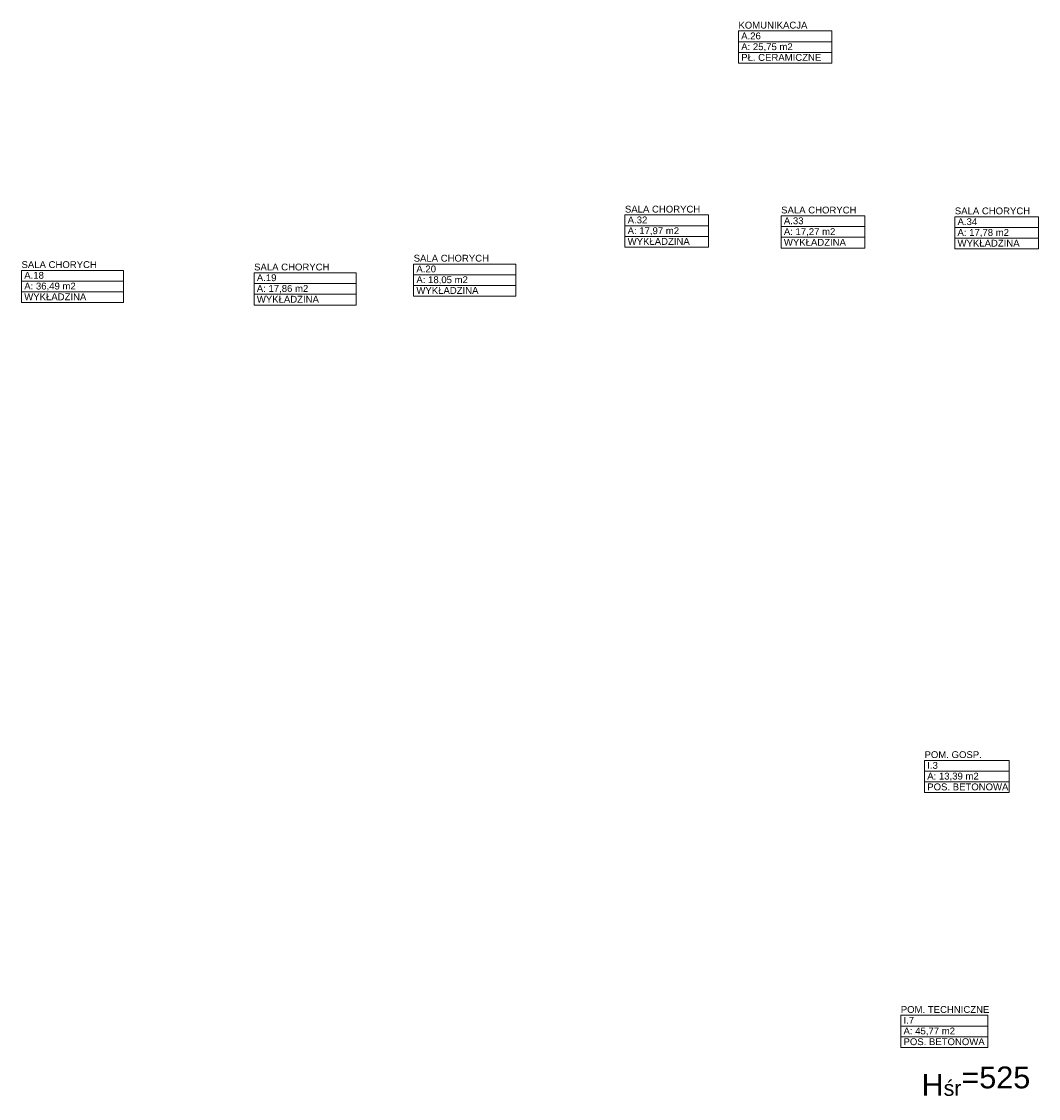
# Model space of a CAD drawing. Header units: millimetres. Extents: x 12683 to 90307, y 30842 to 62253.
# Tile 8 of 152: x 12799 to 14659, y 39789 to 41758. Entities that reach past the tile are written whole.
import ezdxf
from ezdxf.enums import TextEntityAlignment as Align

# ---------------------------------------------------------------- set-up
doc = ezdxf.new("R2010")
doc.units = ezdxf.units.MM
doc.header["$LTSCALE"] = 0.6
doc.layers.add('zzz_podklady_opisy', color=252, linetype='Continuous', lineweight=15)
doc.layers.add('zzzz_mapa', color=252, linetype='Continuous', lineweight=15)
doc.styles.add('GENERATED_STYLE_1', font='ARIAL.TTF')

# ---------------------------------------------------------------- blocks, each defined once
blk = doc.blocks.new('SALA CHORYCH           _A.18_23_2', base_point=(189668, -42001))
at = {"layer": 'zzzz_mapa', "linetype": 'Continuous'}
for p, q in [((188735, -41804), (190601, -41804)), ((188735, -42001), (188735, -41804)), ((190601, -41804), (190601, -42001)), ((190601, -42001), (188735, -42001)), ((188735, -42001), (190601, -42001)), ((188735, -42197), (188735, -42001)), ((190601, -42001), (190601, -42197)), ((190601, -42197), (188735, -42197)), ((188735, -42197), (190601, -42197)), ((188735, -42394), (188735, -42197)), ((190601, -42197), (190601, -42394)), ((190601, -42394), (188735, -42394))]:
    blk.add_line(p, q, dxfattribs=at)
at = {"linetype": 'Continuous', "flags": 1}
for tag in ['ROOM_AREA', 'ROOM_PERIM', 'ROOM_WALLS_SURF', 'ROOM_DOORS_SURF', 'ROOM_WINDS_SURF', 'ROOM_BASELEV', 'ROOM_HEIGHT', 'ROOM_NET_AREA', 'ROOM_REDUCED_AREA', 'ROOM_CALC_AREA', 'ROOM_VOLUME']:
    blk.add_attdef(tag, text='', height=2000, dxfattribs=at).set_placement((189668, -43034), align=Align.BOTTOM_LEFT)
at = {"layer": 'zzzz_mapa', "linetype": 'Continuous', "insert": (188785, -42029), "char_height": 125, "attachment_point": 1, "style": 'GENERATED_STYLE_1'}
blk.add_mtext('{A: 36,49 m2}', dxfattribs=at)
at = {"layer": 'zzzz_mapa', "style": 'GENERATED_STYLE_1'}
for tag, p in [('ROOM_NAME', (188735, -41798)), ('ROOM_NUMBER', (188785, -41995)), ('basec', (188785, -42388))]:
    blk.add_attdef(tag, text='', height=125, dxfattribs=at).set_placement(p, align=Align.BOTTOM_LEFT)
blk = doc.blocks.new('SALA CHORYCH           _A.19_24_2', base_point=(193922, -42045))
at = {"layer": 'zzzz_mapa', "linetype": 'Continuous'}
for p, q in [((192988, -41848), (194855, -41848)), ((192988, -42045), (192988, -41848)), ((194855, -41848), (194855, -42045)), ((194855, -42045), (192988, -42045)), ((192988, -42045), (194855, -42045)), ((192988, -42241), (192988, -42045)), ((194855, -42045), (194855, -42241)), ((194855, -42241), (192988, -42241)), ((192988, -42241), (194855, -42241)), ((192988, -42438), (192988, -42241)), ((194855, -42241), (194855, -42438)), ((194855, -42438), (192988, -42438))]:
    blk.add_line(p, q, dxfattribs=at)
at = {"linetype": 'Continuous', "flags": 1}
for tag in ['ROOM_AREA', 'ROOM_PERIM', 'ROOM_WALLS_SURF', 'ROOM_DOORS_SURF', 'ROOM_WINDS_SURF', 'ROOM_BASELEV', 'ROOM_HEIGHT', 'ROOM_NET_AREA', 'ROOM_REDUCED_AREA', 'ROOM_CALC_AREA', 'ROOM_VOLUME']:
    blk.add_attdef(tag, text='', height=2000, dxfattribs=at).set_placement((193922, -43078), align=Align.BOTTOM_LEFT)
at = {"layer": 'zzzz_mapa', "linetype": 'Continuous', "insert": (193038, -42073), "char_height": 125, "attachment_point": 1, "style": 'GENERATED_STYLE_1'}
blk.add_mtext('{A: 17,86 m2}', dxfattribs=at)
at = {"layer": 'zzzz_mapa', "style": 'GENERATED_STYLE_1'}
for tag, p in [('ROOM_NAME', (192988, -41842)), ('ROOM_NUMBER', (193038, -42039)), ('basec', (193038, -42432))]:
    blk.add_attdef(tag, text='', height=125, dxfattribs=at).set_placement(p, align=Align.BOTTOM_LEFT)
blk = doc.blocks.new('SALA CHORYCH           _A.20_25_2', base_point=(196840, -41883))
at = {"layer": 'zzzz_mapa', "linetype": 'Continuous'}
for p, q in [((195907, -41687), (197773, -41687)), ((195907, -41883), (195907, -41687)), ((197773, -41687), (197773, -41883)), ((197773, -41883), (195907, -41883)), ((195907, -41883), (197773, -41883)), ((195907, -42080), (195907, -41883)), ((197773, -41883), (197773, -42080)), ((197773, -42080), (195907, -42080)), ((195907, -42080), (197773, -42080)), ((195907, -42276), (195907, -42080)), ((197773, -42080), (197773, -42276)), ((197773, -42276), (195907, -42276))]:
    blk.add_line(p, q, dxfattribs=at)
at = {"linetype": 'Continuous', "flags": 1}
for tag in ['ROOM_AREA', 'ROOM_PERIM', 'ROOM_WALLS_SURF', 'ROOM_DOORS_SURF', 'ROOM_WINDS_SURF', 'ROOM_BASELEV', 'ROOM_HEIGHT', 'ROOM_NET_AREA', 'ROOM_REDUCED_AREA', 'ROOM_CALC_AREA', 'ROOM_VOLUME']:
    blk.add_attdef(tag, text='', height=2000, dxfattribs=at).set_placement((196840, -42917), align=Align.BOTTOM_LEFT)
at = {"layer": 'zzzz_mapa', "linetype": 'Continuous', "insert": (195957, -41912), "char_height": 125, "attachment_point": 1, "style": 'GENERATED_STYLE_1'}
blk.add_mtext('{A: 18,05 m2}', dxfattribs=at)
at = {"layer": 'zzzz_mapa', "style": 'GENERATED_STYLE_1'}
for tag, p in [('ROOM_NAME', (195907, -41681)), ('ROOM_NUMBER', (195957, -41878)), ('basec', (195957, -42270))]:
    blk.add_attdef(tag, text='', height=125, dxfattribs=at).set_placement(p, align=Align.BOTTOM_LEFT)
blk = doc.blocks.new('KOMUNIKACJA          _A.26_31_2', base_point=(202701, -37623))
at = {"layer": 'zzzz_mapa', "linetype": 'Continuous'}
for p, q in [((201847, -37427), (203556, -37427)), ((201847, -37623), (201847, -37427)), ((203556, -37427), (203556, -37623)), ((203556, -37623), (201847, -37623)), ((201847, -37623), (203556, -37623)), ((201847, -37820), (201847, -37623)), ((203556, -37623), (203556, -37820)), ((203556, -37820), (201847, -37820)), ((201847, -37820), (203556, -37820)), ((201847, -38016), (201847, -37820)), ((203556, -37820), (203556, -38016)), ((203556, -38016), (201847, -38016))]:
    blk.add_line(p, q, dxfattribs=at)
at = {"linetype": 'Continuous', "flags": 1}
for tag in ['ROOM_AREA', 'ROOM_PERIM', 'ROOM_WALLS_SURF', 'ROOM_DOORS_SURF', 'ROOM_WINDS_SURF', 'ROOM_BASELEV', 'ROOM_HEIGHT', 'ROOM_NET_AREA', 'ROOM_REDUCED_AREA', 'ROOM_CALC_AREA', 'ROOM_VOLUME']:
    blk.add_attdef(tag, text='', height=2000, dxfattribs=at).set_placement((202701, -38656), align=Align.BOTTOM_LEFT)
at = {"layer": 'zzzz_mapa', "linetype": 'Continuous', "insert": (201897, -37652), "char_height": 125, "attachment_point": 1, "style": 'GENERATED_STYLE_1'}
blk.add_mtext('{A: 25,75 m2}', dxfattribs=at)
at = {"layer": 'zzzz_mapa', "style": 'GENERATED_STYLE_1'}
for tag, p in [('ROOM_NAME', (201847, -37421)), ('ROOM_NUMBER', (201897, -37617)), ('basec', (201897, -38010))]:
    blk.add_attdef(tag, text='', height=125, dxfattribs=at).set_placement(p, align=Align.BOTTOM_LEFT)
blk = doc.blocks.new('SALA CHORYCH    _A.32_37_2', base_point=(200536, -40987))
at = {"layer": 'zzzz_mapa', "linetype": 'Continuous'}
for p, q in [((199770, -40791), (201301, -40791)), ((199770, -40987), (199770, -40791)), ((201301, -40791), (201301, -40987)), ((201301, -40987), (199770, -40987)), ((199770, -40987), (201301, -40987)), ((199770, -41184), (199770, -40987)), ((201301, -40987), (201301, -41184)), ((201301, -41184), (199770, -41184)), ((199770, -41184), (201301, -41184)), ((199770, -41380), (199770, -41184)), ((201301, -41184), (201301, -41380)), ((201301, -41380), (199770, -41380))]:
    blk.add_line(p, q, dxfattribs=at)
at = {"linetype": 'Continuous', "flags": 1}
for tag in ['ROOM_AREA', 'ROOM_PERIM', 'ROOM_WALLS_SURF', 'ROOM_DOORS_SURF', 'ROOM_WINDS_SURF', 'ROOM_BASELEV', 'ROOM_HEIGHT', 'ROOM_NET_AREA', 'ROOM_REDUCED_AREA', 'ROOM_CALC_AREA', 'ROOM_VOLUME']:
    blk.add_attdef(tag, text='', height=2000, dxfattribs=at).set_placement((200536, -42020), align=Align.BOTTOM_LEFT)
at = {"layer": 'zzzz_mapa', "linetype": 'Continuous', "insert": (199820, -41016), "char_height": 125, "attachment_point": 1, "style": 'GENERATED_STYLE_1'}
blk.add_mtext('{A: 17,97 m2}', dxfattribs=at)
at = {"layer": 'zzzz_mapa', "style": 'GENERATED_STYLE_1'}
for tag, p in [('ROOM_NAME', (199770, -40785)), ('ROOM_NUMBER', (199820, -40981)), ('basec', (199820, -41374))]:
    blk.add_attdef(tag, text='', height=125, dxfattribs=at).set_placement(p, align=Align.BOTTOM_LEFT)
blk = doc.blocks.new('SALA CHORYCH    _A.33_38_2', base_point=(203392, -41003))
at = {"layer": 'zzzz_mapa', "linetype": 'Continuous'}
for p, q in [((202627, -40807), (204158, -40807)), ((202627, -41003), (202627, -40807)), ((204158, -40807), (204158, -41003)), ((204158, -41003), (202627, -41003)), ((202627, -41003), (204158, -41003)), ((202627, -41199), (202627, -41003)), ((204158, -41003), (204158, -41199)), ((204158, -41199), (202627, -41199)), ((202627, -41199), (204158, -41199)), ((202627, -41396), (202627, -41199)), ((204158, -41199), (204158, -41396)), ((204158, -41396), (202627, -41396))]:
    blk.add_line(p, q, dxfattribs=at)
at = {"linetype": 'Continuous', "flags": 1}
for tag in ['ROOM_AREA', 'ROOM_PERIM', 'ROOM_WALLS_SURF', 'ROOM_DOORS_SURF', 'ROOM_WINDS_SURF', 'ROOM_BASELEV', 'ROOM_HEIGHT', 'ROOM_NET_AREA', 'ROOM_REDUCED_AREA', 'ROOM_CALC_AREA', 'ROOM_VOLUME']:
    blk.add_attdef(tag, text='', height=2000, dxfattribs=at).set_placement((203392, -42036), align=Align.BOTTOM_LEFT)
at = {"layer": 'zzzz_mapa', "linetype": 'Continuous', "insert": (202677, -41032), "char_height": 125, "attachment_point": 1, "style": 'GENERATED_STYLE_1'}
blk.add_mtext('{A: 17,27 m2}', dxfattribs=at)
at = {"layer": 'zzzz_mapa', "style": 'GENERATED_STYLE_1'}
for tag, p in [('ROOM_NAME', (202627, -40801)), ('ROOM_NUMBER', (202677, -40997)), ('basec', (202677, -41390))]:
    blk.add_attdef(tag, text='', height=125, dxfattribs=at).set_placement(p, align=Align.BOTTOM_LEFT)
blk = doc.blocks.new('SALA CHORYCH    _A.34_39_2', base_point=(206569, -41019))
at = {"layer": 'zzzz_mapa', "linetype": 'Continuous'}
for p, q in [((205803, -40823), (207334, -40823)), ((205803, -41019), (205803, -40823)), ((207334, -40823), (207334, -41019)), ((207334, -41019), (205803, -41019)), ((205803, -41019), (207334, -41019)), ((205803, -41215), (205803, -41019)), ((207334, -41019), (207334, -41215)), ((207334, -41215), (205803, -41215)), ((205803, -41215), (207334, -41215)), ((205803, -41412), (205803, -41215)), ((207334, -41215), (207334, -41412)), ((207334, -41412), (205803, -41412))]:
    blk.add_line(p, q, dxfattribs=at)
at = {"linetype": 'Continuous', "flags": 1}
for tag in ['ROOM_AREA', 'ROOM_PERIM', 'ROOM_WALLS_SURF', 'ROOM_DOORS_SURF', 'ROOM_WINDS_SURF', 'ROOM_BASELEV', 'ROOM_HEIGHT', 'ROOM_NET_AREA', 'ROOM_REDUCED_AREA', 'ROOM_CALC_AREA', 'ROOM_VOLUME']:
    blk.add_attdef(tag, text='', height=2000, dxfattribs=at).set_placement((206569, -42052), align=Align.BOTTOM_LEFT)
at = {"layer": 'zzzz_mapa', "linetype": 'Continuous', "insert": (205853, -41048), "char_height": 125, "attachment_point": 1, "style": 'GENERATED_STYLE_1'}
blk.add_mtext('{A: 17,78 m2}', dxfattribs=at)
at = {"layer": 'zzzz_mapa', "style": 'GENERATED_STYLE_1'}
for tag, p in [('ROOM_NAME', (205803, -40817)), ('ROOM_NUMBER', (205853, -41013)), ('basec', (205853, -41406))]:
    blk.add_attdef(tag, text='', height=125, dxfattribs=at).set_placement(p, align=Align.BOTTOM_LEFT)
blk = doc.blocks.new('POM. GOSP._I.3_11_2', base_point=(206025, -50960))
at = {"layer": 'zzzz_mapa', "linetype": 'Continuous'}
for p, q in [((205250, -50763), (206800, -50763)), ((205250, -50960), (205250, -50763)), ((206800, -50763), (206800, -50960)), ((206800, -50960), (205250, -50960)), ((205250, -50960), (206800, -50960)), ((205250, -51156), (205250, -50960)), ((206800, -50960), (206800, -51156)), ((206800, -51156), (205250, -51156)), ((205250, -51156), (206800, -51156)), ((205250, -51352), (205250, -51156)), ((206800, -51156), (206800, -51352)), ((206800, -51352), (205250, -51352))]:
    blk.add_line(p, q, dxfattribs=at)
at = {"linetype": 'Continuous', "flags": 1}
for tag in ['ROOM_AREA', 'ROOM_PERIM', 'ROOM_WALLS_SURF', 'ROOM_DOORS_SURF', 'ROOM_WINDS_SURF', 'ROOM_BASELEV', 'ROOM_HEIGHT', 'ROOM_NET_AREA', 'ROOM_REDUCED_AREA', 'ROOM_CALC_AREA', 'ROOM_VOLUME']:
    blk.add_attdef(tag, text='', height=2000, dxfattribs=at).set_placement((206025, -51993), align=Align.BOTTOM_LEFT)
at = {"layer": 'zzzz_mapa', "linetype": 'Continuous', "insert": (205300, -50988), "char_height": 125, "attachment_point": 1, "style": 'GENERATED_STYLE_1'}
blk.add_mtext('{A: 13,39 m2}', dxfattribs=at)
at = {"layer": 'zzzz_mapa', "style": 'GENERATED_STYLE_1'}
for tag, p in [('ROOM_NAME', (205250, -50757)), ('ROOM_NUMBER', (205300, -50954)), ('basec', (205300, -51346))]:
    blk.add_attdef(tag, text='', height=125, dxfattribs=at).set_placement(p, align=Align.BOTTOM_LEFT)
blk = doc.blocks.new('POM. TECHNICZNE_I.7_1_2', base_point=(205612, -55619))
at = {"layer": 'zzzz_mapa', "linetype": 'Continuous'}
for p, q in [((204816, -55422), (206408, -55422)), ((204816, -55619), (204816, -55422)), ((206408, -55422), (206408, -55619)), ((206408, -55619), (204816, -55619)), ((204816, -55619), (206408, -55619)), ((204816, -55815), (204816, -55619)), ((206408, -55619), (206408, -55815)), ((206408, -55815), (204816, -55815)), ((204816, -55815), (206408, -55815)), ((204816, -56012), (204816, -55815)), ((206408, -55815), (206408, -56012)), ((206408, -56012), (204816, -56012))]:
    blk.add_line(p, q, dxfattribs=at)
at = {"linetype": 'Continuous', "flags": 1}
for tag in ['ROOM_AREA', 'ROOM_PERIM', 'ROOM_WALLS_SURF', 'ROOM_DOORS_SURF', 'ROOM_WINDS_SURF', 'ROOM_BASELEV', 'ROOM_HEIGHT', 'ROOM_NET_AREA', 'ROOM_REDUCED_AREA', 'ROOM_CALC_AREA', 'ROOM_VOLUME']:
    blk.add_attdef(tag, text='', height=2000, dxfattribs=at).set_placement((205612, -56652), align=Align.BOTTOM_LEFT)
at = {"layer": 'zzzz_mapa', "linetype": 'Continuous', "insert": (204866, -55647), "char_height": 125, "attachment_point": 1, "style": 'GENERATED_STYLE_1'}
blk.add_mtext('{A: 45,77 m2}', dxfattribs=at)
at = {"layer": 'zzzz_mapa', "style": 'GENERATED_STYLE_1'}
for tag, p in [('ROOM_NAME', (204816, -55417)), ('ROOM_NUMBER', (204866, -55613)), ('basec', (204866, -56006))]:
    blk.add_attdef(tag, text='', height=125, dxfattribs=at).set_placement(p, align=Align.BOTTOM_LEFT)

msp = doc.modelspace()

# ---------------------------------------------------------------- block references
at = {"layer": 'zzz_podklady_opisy'}
ref = msp.add_blockref('KOMUNIKACJA          _A.26_31_2', (14196.1, 41720.9), dxfattribs=dict(at, xscale=0.1, yscale=0.1, zscale=0.1))
ref.add_attrib('ROOM_NAME', 'KOMUNIKACJA', dxfattribs={"layer": 'zzzz_mapa', "color": 5, "linetype": 'Continuous', "height": 12.5, "style": 'GENERATED_STYLE_1'}).set_placement((14110.6, 41741.2), align=Align.BOTTOM_LEFT)
ref.add_attrib('ROOM_NUMBER', 'A.26', dxfattribs={"layer": 'zzzz_mapa', "color": 5, "linetype": 'Continuous', "height": 12.5, "style": 'GENERATED_STYLE_1'}).set_placement((14115.6, 41721.5), align=Align.BOTTOM_LEFT)
ref.add_attrib('basec', 'PŁ. CERAMICZNE', dxfattribs={"layer": 'zzzz_mapa', "color": 5, "linetype": 'Continuous', "height": 12.5, "style": 'GENERATED_STYLE_1'}).set_placement((14115.6, 41682.2), align=Align.BOTTOM_LEFT)
ref = msp.add_blockref('SALA CHORYCH    _A.32_37_2', (13979.5, 41384.5), dxfattribs=dict(at, xscale=0.1, yscale=0.1, zscale=0.1))
ref.add_attrib('ROOM_NAME', 'SALA CHORYCH', dxfattribs={"layer": 'zzzz_mapa', "color": 5, "linetype": 'Continuous', "height": 12.5, "style": 'GENERATED_STYLE_1'}).set_placement((13903, 41404.8), align=Align.BOTTOM_LEFT)
ref.add_attrib('ROOM_NUMBER', 'A.32', dxfattribs={"layer": 'zzzz_mapa', "color": 5, "linetype": 'Continuous', "height": 12.5, "style": 'GENERATED_STYLE_1'}).set_placement((13908, 41385.1), align=Align.BOTTOM_LEFT)
ref.add_attrib('basec', 'WYKŁADZINA', dxfattribs={"layer": 'zzzz_mapa', "color": 5, "linetype": 'Continuous', "height": 12.5, "style": 'GENERATED_STYLE_1'}).set_placement((13908, 41345.8), align=Align.BOTTOM_LEFT)
ref = msp.add_blockref('SALA CHORYCH    _A.33_38_2', (14265.2, 41382.9), dxfattribs=dict(at, xscale=0.1, yscale=0.1, zscale=0.1))
ref.add_attrib('ROOM_NAME', 'SALA CHORYCH', dxfattribs={"layer": 'zzzz_mapa', "color": 5, "linetype": 'Continuous', "height": 12.5, "style": 'GENERATED_STYLE_1'}).set_placement((14188.7, 41403.2), align=Align.BOTTOM_LEFT)
ref.add_attrib('ROOM_NUMBER', 'A.33', dxfattribs={"layer": 'zzzz_mapa', "color": 5, "linetype": 'Continuous', "height": 12.5, "style": 'GENERATED_STYLE_1'}).set_placement((14193.7, 41383.5), align=Align.BOTTOM_LEFT)
ref.add_attrib('basec', 'WYKŁADZINA', dxfattribs={"layer": 'zzzz_mapa', "color": 5, "linetype": 'Continuous', "height": 12.5, "style": 'GENERATED_STYLE_1'}).set_placement((14193.7, 41344.2), align=Align.BOTTOM_LEFT)
ref = msp.add_blockref('SALA CHORYCH    _A.34_39_2', (14582.8, 41381.3), dxfattribs=dict(at, xscale=0.1, yscale=0.1, zscale=0.1))
ref.add_attrib('ROOM_NAME', 'SALA CHORYCH', dxfattribs={"layer": 'zzzz_mapa', "color": 5, "linetype": 'Continuous', "height": 12.5, "style": 'GENERATED_STYLE_1'}).set_placement((14506.3, 41401.6), align=Align.BOTTOM_LEFT)
ref.add_attrib('ROOM_NUMBER', 'A.34', dxfattribs={"layer": 'zzzz_mapa', "color": 5, "linetype": 'Continuous', "height": 12.5, "style": 'GENERATED_STYLE_1'}).set_placement((14511.3, 41381.9), align=Align.BOTTOM_LEFT)
ref.add_attrib('basec', 'WYKŁADZINA', dxfattribs={"layer": 'zzzz_mapa', "color": 5, "linetype": 'Continuous', "height": 12.5, "style": 'GENERATED_STYLE_1'}).set_placement((14511.3, 41342.6), align=Align.BOTTOM_LEFT)
ref = msp.add_blockref('SALA CHORYCH           _A.20_25_2', (13609.9, 41294.9), dxfattribs=dict(at, xscale=0.1, yscale=0.1, zscale=0.1))
ref.add_attrib('ROOM_NAME', 'SALA CHORYCH', dxfattribs={"layer": 'zzzz_mapa', "color": 5, "linetype": 'Continuous', "height": 12.5, "style": 'GENERATED_STYLE_1'}).set_placement((13516.6, 41315.1), align=Align.BOTTOM_LEFT)
ref.add_attrib('ROOM_NUMBER', 'A.20', dxfattribs={"layer": 'zzzz_mapa', "color": 5, "linetype": 'Continuous', "height": 12.5, "style": 'GENERATED_STYLE_1'}).set_placement((13521.6, 41295.5), align=Align.BOTTOM_LEFT)
ref.add_attrib('basec', 'WYKŁADZINA', dxfattribs={"layer": 'zzzz_mapa', "color": 5, "linetype": 'Continuous', "height": 12.5, "style": 'GENERATED_STYLE_1'}).set_placement((13521.6, 41256.2), align=Align.BOTTOM_LEFT)
ref = msp.add_blockref('SALA CHORYCH           _A.18_23_2', (12892.7, 41283.2), dxfattribs=dict(at, xscale=0.1, yscale=0.1, zscale=0.1))
ref.add_attrib('ROOM_NAME', 'SALA CHORYCH', dxfattribs={"layer": 'zzzz_mapa', "color": 5, "linetype": 'Continuous', "height": 12.5, "style": 'GENERATED_STYLE_1'}).set_placement((12799.4, 41303.4), align=Align.BOTTOM_LEFT)
ref.add_attrib('ROOM_NUMBER', 'A.18', dxfattribs={"layer": 'zzzz_mapa', "color": 5, "linetype": 'Continuous', "height": 12.5, "style": 'GENERATED_STYLE_1'}).set_placement((12804.4, 41283.8), align=Align.BOTTOM_LEFT)
ref.add_attrib('basec', 'WYKŁADZINA', dxfattribs={"layer": 'zzzz_mapa', "color": 5, "linetype": 'Continuous', "height": 12.5, "style": 'GENERATED_STYLE_1'}).set_placement((12804.4, 41244.5), align=Align.BOTTOM_LEFT)
ref = msp.add_blockref('SALA CHORYCH           _A.19_24_2', (13318.1, 41278.8), dxfattribs=dict(at, xscale=0.1, yscale=0.1, zscale=0.1))
ref.add_attrib('ROOM_NAME', 'SALA CHORYCH', dxfattribs={"layer": 'zzzz_mapa', "color": 5, "linetype": 'Continuous', "height": 12.5, "style": 'GENERATED_STYLE_1'}).set_placement((13224.8, 41299), align=Align.BOTTOM_LEFT)
ref.add_attrib('ROOM_NUMBER', 'A.19', dxfattribs={"layer": 'zzzz_mapa', "color": 5, "linetype": 'Continuous', "height": 12.5, "style": 'GENERATED_STYLE_1'}).set_placement((13229.8, 41279.4), align=Align.BOTTOM_LEFT)
ref.add_attrib('basec', 'WYKŁADZINA', dxfattribs={"layer": 'zzzz_mapa', "color": 5, "linetype": 'Continuous', "height": 12.5, "style": 'GENERATED_STYLE_1'}).set_placement((13229.8, 41240.1), align=Align.BOTTOM_LEFT)
ref = msp.add_blockref('POM. GOSP._I.3_11_2', (14528.4, 40387.3), dxfattribs=dict(at, xscale=0.1, yscale=0.1, zscale=0.1))
ref.add_attrib('ROOM_NAME', 'POM. GOSP.', dxfattribs={"layer": 'zzzz_mapa', "color": 5, "linetype": 'Continuous', "height": 12.5, "style": 'GENERATED_STYLE_1'}).set_placement((14450.9, 40407.5), align=Align.BOTTOM_LEFT)
ref.add_attrib('ROOM_NUMBER', 'I.3', dxfattribs={"layer": 'zzzz_mapa', "color": 5, "linetype": 'Continuous', "height": 12.5, "style": 'GENERATED_STYLE_1'}).set_placement((14455.9, 40387.9), align=Align.BOTTOM_LEFT)
ref.add_attrib('basec', 'POS. BETONOWA', dxfattribs={"layer": 'zzzz_mapa', "color": 5, "linetype": 'Continuous', "height": 12.5, "style": 'GENERATED_STYLE_1'}).set_placement((14455.9, 40348.6), align=Align.BOTTOM_LEFT)
ref = msp.add_blockref('POM. TECHNICZNE_I.7_1_2', (14487.1, 39921.4), dxfattribs=dict(at, xscale=0.1, yscale=0.1, zscale=0.1))
ref.add_attrib('ROOM_NAME', 'POM. TECHNICZNE', dxfattribs={"layer": 'zzzz_mapa', "color": 5, "linetype": 'Continuous', "height": 12.5, "style": 'GENERATED_STYLE_1'}).set_placement((14407.5, 39941.6), align=Align.BOTTOM_LEFT)
ref.add_attrib('ROOM_NUMBER', 'I.7', dxfattribs={"layer": 'zzzz_mapa', "color": 5, "linetype": 'Continuous', "height": 12.5, "style": 'GENERATED_STYLE_1'}).set_placement((14412.5, 39921.9), align=Align.BOTTOM_LEFT)
ref.add_attrib('basec', 'POS. BETONOWA', dxfattribs={"layer": 'zzzz_mapa', "color": 5, "linetype": 'Continuous', "height": 12.5, "style": 'GENERATED_STYLE_1'}).set_placement((14412.5, 39882.7), align=Align.BOTTOM_LEFT)

# ---------------------------------------------------------------- texts
at = {"layer": 'zzz_podklady_opisy', "insert": (14544.9, 39827.1), "char_height": 40, "attachment_point": 5, "style": 'GENERATED_STYLE_1'}
msp.add_mtext('{H\\A1{\\H0.7x;\\S ^ śr;}=525}', dxfattribs=at)

doc.saveas('drawing.dxf')
